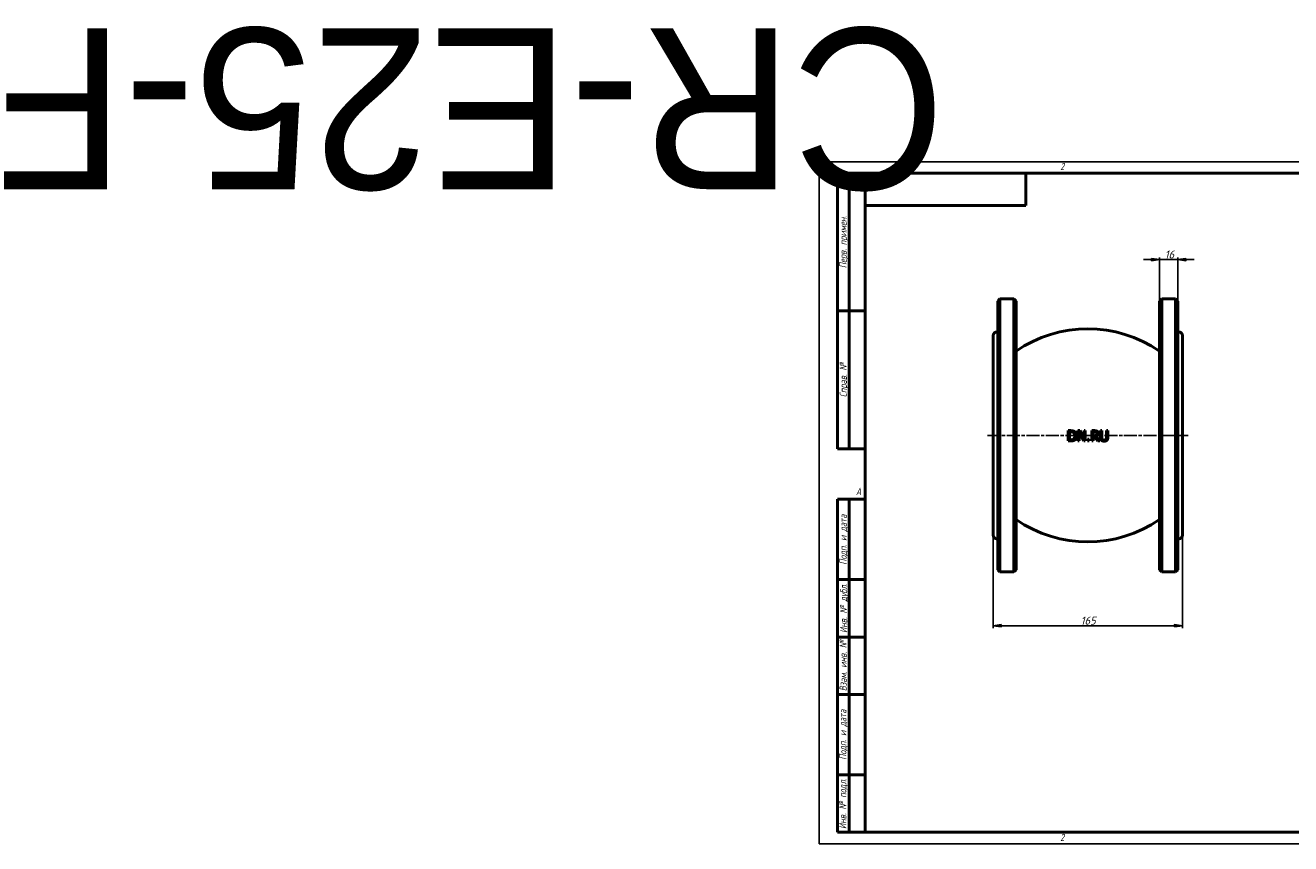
# Model space of a CAD drawing. Header units: millimetres. Extents: x -692 to 4605, y -139 to 713.
# Tile 1 of 3: x -692 to 411, y 0 to 713. Entities that reach past the tile are written whole.
import ezdxf
from ezdxf.enums import TextEntityAlignment as Align

# ---------------------------------------------------------------- set-up
doc = ezdxf.new("R2018")
doc.units = ezdxf.units.MM
doc.header["$LTSCALE"] = 2
doc.linetypes.add('CHAIN', pattern=[0.7087, 0.4724, -0.0591, 0.1181, -0.0591])
for name, color, linetype, lineweight in [('Видимый контур (ГОСТ)', 7, 'Continuous', 50), ('Кромка (ГОСТ)', 7, 'Continuous', 50), ('Обозначение (ГОСТ)', 7, 'Continuous', 25), ('Осевая линия (ГОСТ)', 7, 'Continuous', 25), ('Размер (ГОСТ)', 7, 'Continuous', 25), ('Эскизная геометрия (ГОСТ)', 7, 'Continuous', 50)]:
    doc.layers.add(name, color=color, linetype=linetype, lineweight=lineweight)
doc.styles.add('Альтернативный текст (ГОСТ)', font='arial.ttf', dxfattribs={"width": 0.8})
doc.styles.add('Обычный текст (ГОСТ)', font='GOST Common Italic.ttf')
doc.dimstyles.new('Обычный (ГОСТ)', dxfattribs={"dimscale": 2, "dimtxt": 3.5, "dimasz": 3.5, "dimexe": 1, "dimexo": 0, "dimgap": 0.5, "dimtad": 1, "dimtxsty": 'Обычный текст (ГОСТ)', "dimblk": 'Filled-1', "dimcen": 0.09, "dimdle": 15, "dimclrd": 256, "dimclre": 256, "dimclrt": 256, "dimazin": 2, "dimtfac": 0.714286, "dimtdec": 3, "dimtmove": 0, "dimatfit": 3, "dimfxl": 1, "dimtolj": 1, "dimlwd": 25, "dimlwe": 25, "dimarcsym": 0})

# ---------------------------------------------------------------- blocks, each defined once
blk = doc.blocks.new('Рамки ГОСТ - Рамка')
at = {"layer": 'Кромка (ГОСТ)', "lineweight": 25}
for p, q in [((0, 0), (0, 297)), ((0, 297), (420, 297)), ((420, 297), (420, 0)), ((420, 0), (0, 0))]:
    blk.add_line(p, q, dxfattribs=at)
at = {"layer": 'Кромка (ГОСТ)'}
for p, q in [((210, 292), (210, 297)), ((415, 292), (20, 292)), ((20, 292), (20, 5)), ((415, 5), (415, 292)), ((20, 5), (415, 5)), ((210, 5), (210, 0))]:
    blk.add_line(p, q, dxfattribs=at)
at = {"layer": 'Кромка (ГОСТ)', "char_height": 3.17, "attachment_point": 1, "style": 'Альтернативный текст (ГОСТ)'}
for s, insert, width in [('\\fGOST Common|b0|i1;{\\H3.1700;2}', (105, 296.5), 5.2328), ('\\fGOST Common|b0|i1;{\\H3.1700;1}', (315.02, 296.44), 5.2327), ('\\fGOST Common|b0|i1;{\\H3.1700;A}', (16, 155), 5.1335), ('\\fGOST Common|b0|i1;{\\H3.1700;A}', (416, 148.5), 5.0704), ('\\fGOST Common|b0|i1;{\\H3.1700;2}', (104.99, 4.3), 5.2328), ('\\fGOST Common|b0|i1;{\\H3.1700;1}', (315, 4.14), 6.6287), ('\\fGOST Common|b0|i1;{\\H3.1700;Формат А3}', (370, 4.39), 25.2103)]:
    blk.add_mtext(s, dxfattribs=dict(at, insert=insert, width=width))
blk = doc.blocks.new('ГОСТ - Доп. графы 1')
at = {"layer": 'Эскизная геометрия (ГОСТ)'}
for p, q in [((-12, 0), (-12, 145)), ((-12, 145), (0, 145)), ((-7, 145), (-7, 0)), ((-12, 110), (-7, 110)), ((-7, 110), (0, 110)), ((-12, 85), (-7, 85)), ((-7, 85), (0, 85)), ((-12, 60), (-7, 60)), ((-7, 60), (0, 60)), ((-12, 25), (-7, 25)), ((-7, 25), (0, 25)), ((0, 0), (-12, 0))]:
    blk.add_line(p, q, dxfattribs=at)
at = {"layer": 'Обозначение (ГОСТ)', "char_height": 3.17, "attachment_point": 5, "rotation": 90, "style": 'Альтернативный текст (ГОСТ)'}
for s, insert, width in [('\\fGOST Common|b0|i1;{\\H3.1700;Подп. и дата}', (-9.37, 127.41), 34.7679), ('\\fGOST Common|b0|i1;{\\H3.1700;Инв. № дубл.}', (-8.95, 97.55), 24.8438), ('\\fGOST Common|b0|i1;{\\H3.1700;Взам. инв. №}', (-9.58, 72.53), 24.8669), ('\\fGOST Common|b0|i1;{\\H3.1700;Подп. и дата}', (-9.5, 42.47), 35.1486), ('\\fGOST Common|b0|i1;{\\H3.1700;Инв. № подл.}', (-9.5, 12.41), 24.9618)]:
    blk.add_mtext(s, dxfattribs=dict(at, insert=insert, width=width))
at = {"layer": 'Обозначение (ГОСТ)', "lineweight": 30, "flags": 17}
for tag, p in [('Подп._и_дата_2', (-3.53, 127.51)), ('Инв._номер_дубликата', (-3.41, 97.47)), ('Взамен_инв._номера', (-3.46, 72.53)), ('Подп._и_дата_1', (-3.42, 42.35)), ('ИНВЕНТАРНЫЙ_НОМЕР', (-3.33, 12.68))]:
    blk.add_attdef(tag, text='', height=3.17, rotation=90, dxfattribs=at).set_placement(p, align=Align.MIDDLE_CENTER)
blk = doc.blocks.new('ГОСТ - Доп. графы 2')
at = {"layer": 'Эскизная геометрия (ГОСТ)'}
for p, q in [((-12, 0), (-12, 120)), ((-12, 120), (0, 120)), ((-7, 0), (-7, 120)), ((-12, 60), (0, 60)), ((0, 0), (-12, 0))]:
    blk.add_line(p, q, dxfattribs=at)
at = {"layer": 'Обозначение (ГОСТ)', "char_height": 3.17, "attachment_point": 5, "rotation": 90, "style": 'Альтернативный текст (ГОСТ)'}
for s, insert, width in [('\\fGOST Common|b0|i1;{\\H3.1700;Перв. примен.}', (-9.19, 90.05), 60.0143), ('\\fGOST Common|b0|i1;{\\H3.1700;Справ. №}', (-9.1, 30), 59.9357)]:
    blk.add_mtext(s, dxfattribs=dict(at, insert=insert, width=width))
at = {"layer": 'Обозначение (ГОСТ)', "lineweight": 30, "flags": 17}
for tag, p in [('Первичная_применяемость', (-3.65, 90.03)), ('Справочный_номер', (-3.55, 30.02))]:
    blk.add_attdef(tag, text='', height=3.17, rotation=90, dxfattribs=at).set_placement(p, align=Align.MIDDLE_CENTER)
blk = doc.blocks.new('ГОСТ - Доп. графы 3')
at = {"layer": 'Эскизная геометрия (ГОСТ)'}
for p, q in [((0, 0), (70, 0)), ((70, 0), (70, -14)), ((70, -14), (0, -14))]:
    blk.add_line(p, q, dxfattribs=at)
at = {"layer": 'Обозначение (ГОСТ)', "lineweight": 30}
blk.add_attdef('ОБОЗНАЧЕНИЕ', text='', height=5, rotation=180, dxfattribs=at).set_placement((34.94, -6.97), align=Align.MIDDLE_CENTER)
blk = doc.blocks.new('Filled-1')
at = {"color": 0}
for p, q in [((0, 0), (-1, 0.14)), ((-1, 0.14), (-1, -0.14)), ((-1, 0), (0, 0)), ((-1, -0.14), (0, 0))]:
    blk.add_line(p, q, dxfattribs=at)
at = {"color": 0, "flags": 128}
blk.add_lwpolyline([(-1, -0.14), (0, 0), (-1, 0.14), (-1, -0.14)], dxfattribs=at)
at = {"color": 0}
blk.add_solid([(-1, -0.14), (0, 0), (-1, 0.14), (-1, -0.14)], dxfattribs=at)
blk = doc.blocks.new('*D9')
at = {"layer": 'Defpoints', "color": 0, "linetype": 'Continuous', "transparency": 16777216}
for p in [(151.5, 268.7), (316.5, 268.7), (316.5, 189.8)]:
    blk.add_point(p, dxfattribs=at)
at = {"layer": 'Размер (ГОСТ)', "linetype": 'Continuous', "lineweight": 25, "transparency": 16777216}
for p, q in [((151.5, 268.7), (151.5, 187.8)), ((316.5, 268.7), (316.5, 187.8)), ((158.5, 189.8), (309.5, 189.8))]:
    blk.add_line(p, q, dxfattribs=at)
at = {"layer": 'Размер (ГОСТ)', "linetype": 'Continuous', "lineweight": 25, "transparency": 16777216, "xscale": 7, "yscale": 7, "zscale": 7, "rotation": 180}
blk.add_blockref('Filled-1', (151.5, 189.8), dxfattribs=at)
at = {"layer": 'Размер (ГОСТ)', "linetype": 'Continuous', "lineweight": 25, "transparency": 16777216, "xscale": 7, "yscale": 7, "zscale": 7}
blk.add_blockref('Filled-1', (316.5, 189.8), dxfattribs=at)
at = {"layer": 'Размер (ГОСТ)', "linetype": 'Continuous', "lineweight": 25, "transparency": 16777216, "insert": (227.8, 197.8), "char_height": 7, "attachment_point": 1, "style": 'Обычный текст (ГОСТ)'}
blk.add_mtext('\\A1;165', dxfattribs=at)
blk = doc.blocks.new('*D10')
at = {"layer": 'Defpoints', "color": 0, "linetype": 'Continuous', "transparency": 16777216}
for p in [(312.5, 508.7), (296.5, 472.7), (312.5, 472.7)]:
    blk.add_point(p, dxfattribs=at)
at = {"layer": 'Размер (ГОСТ)', "linetype": 'Continuous', "lineweight": 25, "transparency": 16777216}
for p, q in [((289.5, 508.7), (282.5, 508.7)), ((296.5, 472.7), (296.5, 510.7)), ((296.5, 508.7), (303.5, 508.7)), ((303.5, 508.7), (305.5, 508.7)), ((312.5, 508.7), (305.5, 508.7)), ((312.5, 472.7), (312.5, 510.7)), ((319.5, 508.7), (326.5, 508.7))]:
    blk.add_line(p, q, dxfattribs=at)
at = {"layer": 'Размер (ГОСТ)', "linetype": 'Continuous', "lineweight": 25, "transparency": 16777216, "xscale": 7, "yscale": 7, "zscale": 7}
blk.add_blockref('Filled-1', (296.5, 508.7), dxfattribs=at)
at = {"layer": 'Размер (ГОСТ)', "linetype": 'Continuous', "lineweight": 25, "transparency": 16777216, "xscale": 7, "yscale": 7, "zscale": 7, "rotation": 180}
blk.add_blockref('Filled-1', (312.5, 508.7), dxfattribs=at)
at = {"layer": 'Размер (ГОСТ)', "linetype": 'Continuous', "lineweight": 25, "transparency": 16777216, "insert": (301, 516.7), "char_height": 7, "attachment_point": 1, "style": 'Обычный текст (ГОСТ)'}
blk.add_mtext('\\A1;16', dxfattribs=at)

msp = doc.modelspace()

# ---------------------------------------------------------------- linework, layer by layer
at = {"layer": 'Видимый контур (ГОСТ)'}
for p, q in [((155.483, 472.667), (157.483, 474.667)), ((157.483, 474.667), (157.483, 236.667)), ((157.483, 474.667), (169.483, 474.667)), ((169.483, 236.667), (169.483, 474.667)), ((171.483, 472.667), (169.483, 474.667)), ((296.483, 472.667), (298.483, 474.667)), ((298.483, 474.667), (298.483, 236.667)), ((298.483, 474.667), (310.483, 474.667)), ((310.483, 236.667), (310.483, 474.667)), ((312.483, 472.667), (310.483, 474.667)), ((155.483, 238.667), (155.483, 472.667)), ((171.483, 472.667), (171.483, 238.667)), ((296.483, 238.667), (296.483, 472.667)), ((312.483, 472.667), (312.483, 238.667)), ((151.483, 268.667), (151.483, 442.667)), ((154.483, 445.667), (155.483, 445.667)), ((312.483, 445.667), (313.483, 445.667)), ((316.483, 442.667), (316.483, 268.667)), ((219.02, 359.752), (216.97, 359.752)), ((216.97, 350.752), (216.97, 359.752)), ((218.166, 358.716), (219.078, 358.716)), ((218.166, 358.716), (218.166, 351.787)), ((227.064, 359.752), (225.365, 359.752)), ((225.365, 350.752), (225.365, 359.752)), ((226.481, 358.512), (226.481, 350.752)), ((226.481, 358.512), (230.463, 350.752)), ((230.689, 352.626), (227.064, 359.752)), ((231.805, 359.752), (230.689, 359.752)), ((230.689, 352.626), (230.689, 359.752)), ((231.805, 359.752), (231.805, 350.752)), ((239.696, 359.752), (237.377, 359.752)), ((237.377, 350.752), (237.377, 359.752)), ((238.573, 358.716), (238.573, 355.332)), ((238.573, 358.716), (239.762, 358.716)), ((239.623, 355.332), (238.573, 355.332)), ((238.573, 354.333), (238.573, 350.752)), ((238.573, 354.333), (239.944, 354.333)), ((239.944, 354.333), (242.789, 350.752)), ((244.342, 350.752), (241.14, 354.668)), ((246.144, 359.752), (244.948, 359.752)), ((244.948, 354.136), (244.948, 359.752)), ((246.144, 359.752), (246.144, 354.136)), ((251.46, 359.752), (250.264, 359.752)), ((250.264, 354.107), (250.264, 359.752)), ((251.46, 359.752), (251.46, 354.136)), ((216.97, 350.752), (219.042, 350.752)), ((219.078, 351.787), (218.166, 351.787)), ((225.365, 350.752), (226.481, 350.752)), ((230.463, 350.752), (231.805, 350.752)), ((235.306, 352.473), (233.862, 352.473)), ((233.862, 350.752), (233.862, 352.473)), ((233.862, 350.752), (235.306, 350.752)), ((235.306, 352.473), (235.306, 350.752)), ((237.377, 350.752), (238.573, 350.752)), ((244.342, 350.752), (242.789, 350.752)), ((154.483, 265.667), (155.483, 265.667)), ((312.483, 265.667), (313.483, 265.667)), ((155.483, 238.667), (157.483, 236.667)), ((157.483, 236.667), (169.483, 236.667)), ((171.483, 238.667), (169.483, 236.667)), ((296.483, 238.667), (298.483, 236.667)), ((298.483, 236.667), (310.483, 236.667)), ((312.483, 238.667), (310.483, 236.667))]:
    msp.add_line(p, q, dxfattribs=at)
for centre, radius, start, end in [((154.483, 442.667), 3, 90, 180), ((233.983, 338.426), 110, 55.376465, 124.623535), ((313.483, 442.667), 3, 0, 90), ((233.983, 372.908), 110, 235.376465, 304.623535), ((154.483, 268.667), 3, 180, 270), ((313.483, 268.667), 3, 270, 0)]:
    msp.add_arc(centre, radius, start, end, dxfattribs=at)
for points, knots in [([(222.243, 359.037), (221.872, 359.281), (221.449, 359.446), (220.789, 359.621), (220.234, 359.752), (219.02, 359.752)], [0, 0, 0, 0, 0.13394568, 0.13394568, 0.206516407, 0.206516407, 0.206516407, 0.206516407]), ([(219.078, 358.716), (219.895, 358.716), (220.353, 358.618), (220.926, 358.447), (221.198, 358.328), (221.456, 358.176)], [-0.180996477, -0.180996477, -0.180996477, -0.180996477, -0.090281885, -0.090281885, 0, 0, 0, 0]), ([(221.456, 358.176), (221.694, 358.03), (221.905, 357.852), (222.27, 357.423), (222.414, 357.181), (222.628, 356.675), (222.699, 356.417), (222.798, 355.86), (222.819, 355.558), (222.819, 355.259)], [-0.338905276, -0.338905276, -0.338905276, -0.338905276, -0.254828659, -0.254828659, -0.169694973, -0.169694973, -0.089744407, -0.089744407, 0, 0, 0, 0]), ([(222.819, 355.259), (222.819, 354.805), (222.776, 354.333), (222.584, 353.678), (222.465, 353.354), (222.048, 352.774), (221.825, 352.56), (221.565, 352.385)], [-0.454572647, -0.454572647, -0.454572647, -0.454572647, -0.215209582, -0.215209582, -0.094546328, -0.094546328, 0, 0, 0, 0]), ([(222.229, 351.474), (222.485, 351.643), (222.716, 351.842), (223.138, 352.307), (223.321, 352.569), (223.674, 353.204), (223.82, 353.576), (224.021, 354.39), (224.067, 354.816), (224.067, 355.244)], [0, 0, 0, 0, 0.092789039, 0.092789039, 0.189168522, 0.189168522, 0.311348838, 0.311348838, 0.438715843, 0.438715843, 0.438715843, 0.438715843]), ([(224.067, 355.244), (224.067, 355.869), (223.986, 356.498), (223.596, 357.567), (223.362, 357.932), (222.895, 358.528), (222.591, 358.806), (222.243, 359.037)], [0, 0, 0, 0, 0.187359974, 0.187359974, 0.34163174, 0.34163174, 0.532149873, 0.532149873, 0.532149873, 0.532149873]), ([(241.25, 355.799), (241.156, 355.705), (241.05, 355.626), (240.933, 355.562), (240.899, 355.544), (240.865, 355.527), (240.832, 355.513), (240.77, 355.486), (240.712, 355.466), (240.664, 355.452), (240.64, 355.445), (240.619, 355.439), (240.6, 355.434), (240.584, 355.43), (240.57, 355.427), (240.559, 355.424), (240.484, 355.407), (240.419, 355.396), (240.349, 355.384), (240.269, 355.372), (240.19, 355.362), (240.11, 355.354), (239.947, 355.338), (239.784, 355.332), (239.623, 355.332)], [-0.125047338, -0.125047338, -0.125047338, -0.125047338, -0.111845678, -0.111845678, -0.111845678, -0.107931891, -0.107931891, -0.107931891, -0.100396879, -0.100396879, -0.100396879, -0.096629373, -0.096629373, -0.096629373, -0.093404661, -0.093404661, -0.093404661, -0.072109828, -0.072109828, -0.072109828, -0.048266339, -0.048266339, -0.048266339, 0, 0, 0, 0]), ([(241.986, 359.278), (241.824, 359.383), (241.652, 359.471), (241.273, 359.614), (240.836, 359.752), (239.696, 359.752)], [0, 0, 0, 0, 0.058164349, 0.058164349, 0.121715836, 0.121715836, 0.121715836, 0.121715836]), ([(239.762, 358.716), (239.992, 358.716), (240.24, 358.705), (240.601, 358.649), (240.731, 358.62), (240.977, 358.532), (241.088, 358.478), (241.191, 358.41)], [-0.148357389, -0.148357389, -0.148357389, -0.148357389, -0.07830471, -0.07830471, -0.037221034, -0.037221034, 0, 0, 0, 0]), ([(241.14, 354.668), (241.353, 354.747), (241.557, 354.845), (241.931, 355.08), (242.1, 355.213), (242.57, 355.684), (242.719, 355.989), (242.857, 356.303), (242.913, 356.489), (242.99, 356.887), (243.007, 357.098), (243.007, 357.308)], [0, 0, 0, 0, 0.068084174, 0.068084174, 0.132828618, 0.132828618, 0.268098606, 0.268098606, 0.447050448, 0.447050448, 0.640305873, 0.640305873, 0.640305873, 0.640305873]), ([(241.191, 358.41), (241.293, 358.341), (241.384, 358.261), (241.462, 358.166), (241.49, 358.131), (241.515, 358.097), (241.538, 358.063), (241.559, 358.03), (241.577, 357.999), (241.593, 357.968), (241.604, 357.948), (241.613, 357.929), (241.622, 357.91), (241.629, 357.893), (241.636, 357.877), (241.643, 357.862), (241.692, 357.742), (241.724, 357.616), (241.742, 357.489), (241.755, 357.398), (241.76, 357.306), (241.76, 357.214)], [-0.120696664, -0.120696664, -0.120696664, -0.120696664, -0.095564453, -0.095564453, -0.095564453, -0.086280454, -0.086280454, -0.086280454, -0.077380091, -0.077380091, -0.077380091, -0.071648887, -0.071648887, -0.071648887, -0.066578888, -0.066578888, -0.066578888, -0.027689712, -0.027689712, -0.027689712, 0, 0, 0, 0]), ([(241.76, 357.214), (241.76, 357.045), (241.748, 356.874), (241.718, 356.708), (241.7, 356.612), (241.678, 356.524), (241.653, 356.445), (241.647, 356.428), (241.642, 356.412), (241.636, 356.397), (241.622, 356.356), (241.607, 356.318), (241.59, 356.281), (241.509, 356.098), (241.396, 355.936), (241.25, 355.799)], [-0.138413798, -0.138413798, -0.138413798, -0.138413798, -0.099483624, -0.099483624, -0.099483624, -0.076937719, -0.076937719, -0.076937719, -0.072294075, -0.072294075, -0.072294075, -0.060309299, -0.060309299, -0.060309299, 0, 0, 0, 0]), ([(243.007, 357.308), (243.007, 357.502), (242.992, 357.698), (242.92, 358.058), (242.869, 358.223), (242.702, 358.571), (242.578, 358.744), (242.316, 359.035), (242.159, 359.166), (241.986, 359.278)], [0, 0, 0, 0, 0.058226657, 0.058226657, 0.110073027, 0.110073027, 0.173737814, 0.173737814, 0.243878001, 0.243878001, 0.243878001, 0.243878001]), ([(244.948, 354.136), (244.948, 353.706), (244.976, 353.251), (245.135, 352.482), (245.23, 352.236), (245.457, 351.797), (245.616, 351.583), (245.808, 351.393)], [0, 0, 0, 0, 0.129081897, 0.129081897, 0.235550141, 0.235550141, 0.364332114, 0.364332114, 0.364332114, 0.364332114]), ([(246.53, 352.32), (246.432, 352.468), (246.355, 352.627), (246.244, 352.961), (246.144, 353.329), (246.144, 354.136)], [0, 0, 0, 0, 0.05363035, 0.05363035, 0.105727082, 0.105727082, 0.105727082, 0.105727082]), ([(250.264, 354.107), (250.264, 353.817), (250.251, 353.504), (250.182, 353.052), (250.148, 352.899), (250.036, 352.592), (249.965, 352.452), (249.878, 352.32)], [0, 0, 0, 0, 0.087021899, 0.087021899, 0.136802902, 0.136802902, 0.183746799, 0.183746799, 0.183746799, 0.183746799]), ([(250.6, 351.393), (250.778, 351.564), (250.928, 351.757), (251.179, 352.214), (251.257, 352.451), (251.424, 353.152), (251.46, 353.658), (251.46, 354.136)], [0, 0, 0, 0, 0.074244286, 0.074244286, 0.156652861, 0.156652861, 0.319225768, 0.319225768, 0.319225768, 0.319225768]), ([(219.042, 350.752), (219.522, 350.752), (220.049, 350.773), (220.85, 350.89), (221.117, 350.955), (221.685, 351.166), (221.964, 351.307), (222.229, 351.474)], [0, 0, 0, 0, 0.145510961, 0.145510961, 0.24417864, 0.24417864, 0.348907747, 0.348907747, 0.348907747, 0.348907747]), ([(221.565, 352.385), (221.347, 352.233), (221.113, 352.112), (220.738, 351.98), (220.484, 351.899), (219.73, 351.803), (219.4, 351.787), (219.078, 351.787)], [-0.497023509, -0.497023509, -0.497023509, -0.497023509, -0.229868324, -0.229868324, -0.097569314, -0.097569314, 0, 0, 0, 0]), ([(245.808, 351.393), (246.039, 351.163), (246.306, 350.984), (246.604, 350.853), (246.67, 350.824), (246.74, 350.796), (246.815, 350.77), (246.901, 350.739), (246.994, 350.711), (247.094, 350.686), (247.196, 350.66), (247.306, 350.638), (247.423, 350.619), (247.494, 350.608), (247.569, 350.598), (247.646, 350.59), (247.83, 350.57), (248.016, 350.562), (248.2, 350.562)], [-0.338046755, -0.338046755, -0.338046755, -0.338046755, -0.189355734, -0.189355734, -0.189355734, -0.156495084, -0.156495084, -0.156495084, -0.118382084, -0.118382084, -0.118382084, -0.079414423, -0.079414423, -0.079414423, -0.055918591, -0.055918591, -0.055918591, 0, 0, 0, 0]), ([(248.2, 351.583), (247.906, 351.583), (247.601, 351.617), (247.117, 351.787), (246.971, 351.878), (246.735, 352.059), (246.623, 352.18), (246.53, 352.32)], [0, 0, 0, 0, 0.089020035, 0.089020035, 0.155069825, 0.155069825, 0.240270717, 0.240270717, 0.240270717, 0.240270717]), ([(249.878, 352.32), (249.808, 352.213), (249.725, 352.118), (249.53, 351.948), (249.421, 351.876), (249.174, 351.752), (249.002, 351.686), (248.598, 351.6), (248.399, 351.583), (248.2, 351.583)], [0, 0, 0, 0, 0.038291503, 0.038291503, 0.077752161, 0.077752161, 0.121911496, 0.121911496, 0.1627294, 0.1627294, 0.1627294, 0.1627294]), ([(248.2, 350.562), (248.565, 350.562), (248.946, 350.591), (249.47, 350.718), (249.727, 350.794), (250.226, 351.071), (250.422, 351.219), (250.6, 351.393)], [0, 0, 0, 0, 0.110198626, 0.110198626, 0.162676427, 0.162676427, 0.203122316, 0.203122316, 0.203122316, 0.203122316])]:
    msp.add_open_spline(points, degree=3, knots=knots, dxfattribs=at)
at = {"layer": 'Осевая линия (ГОСТ)', "linetype": 'CHAIN', "ltscale": 11.993792}
msp.add_line((146.483, 355.667), (321.483, 355.667), dxfattribs=at)

# ---------------------------------------------------------------- block references
ref = msp.add_blockref('ГОСТ - Доп. графы 3', (40, 584), dxfattribs=dict(xscale=2, yscale=2, zscale=2))
lines = msp.add_mtext('CR-E25-F', dxfattribs={"layer": 'Обозначение (ГОСТ)', "insert": (109.884, 570.065), "char_height": 140.2497, "attachment_point": 1, "rotation": 180})
ref.add_attrib('ОБОЗНАЧЕНИЕ', '', (109.884, 570.065)).embed_mtext(lines)
at = {"xscale": 2, "yscale": 2, "zscale": 2}
for name, p in [('Рамки ГОСТ - Рамка', (0, 0)), ('ГОСТ - Доп. графы 2', (40, 344)), ('ГОСТ - Доп. графы 1', (40, 10))]:
    msp.add_blockref(name, p, dxfattribs=at)

# ---------------------------------------------------------------- dimensions: what is measured, and where the dimension line sits
at = {"layer": 'Размер (ГОСТ)', "linetype": 'Continuous', "lineweight": 25}
for base, p1, p2, override, picture, middle in [((312.483, 508.667), (296.483, 472.667), (312.483, 472.667), {"dimgap": 0.5, "dimdec": 2, "dimtol": 0, "dimlim": 0, "dimtp": 0, "dimtm": 0, "dimtdec": 3, "dimtofl": 0}, '*D10', (304.483, 508.667)), ((316.483, 189.841), (151.483, 268.667), (316.483, 268.667), {"dimgap": 0.5, "dimdec": 2, "dimtol": 0, "dimlim": 0, "dimtp": 0, "dimtm": 0, "dimtdec": 3, "dimtofl": 0, "dimatfit": 1}, '*D9', (233.983, 189.841))]:
    dim = msp.add_linear_dim(base=base, p1=p1, p2=p2, angle=180, dimstyle='Обычный (ГОСТ)', override=override, dxfattribs=at)
    dim.commit()
    dim.dimension.update_dxf_attribs({"geometry": picture, "text_midpoint": middle, "dimtype": 160})

doc.saveas('drawing.dxf')
